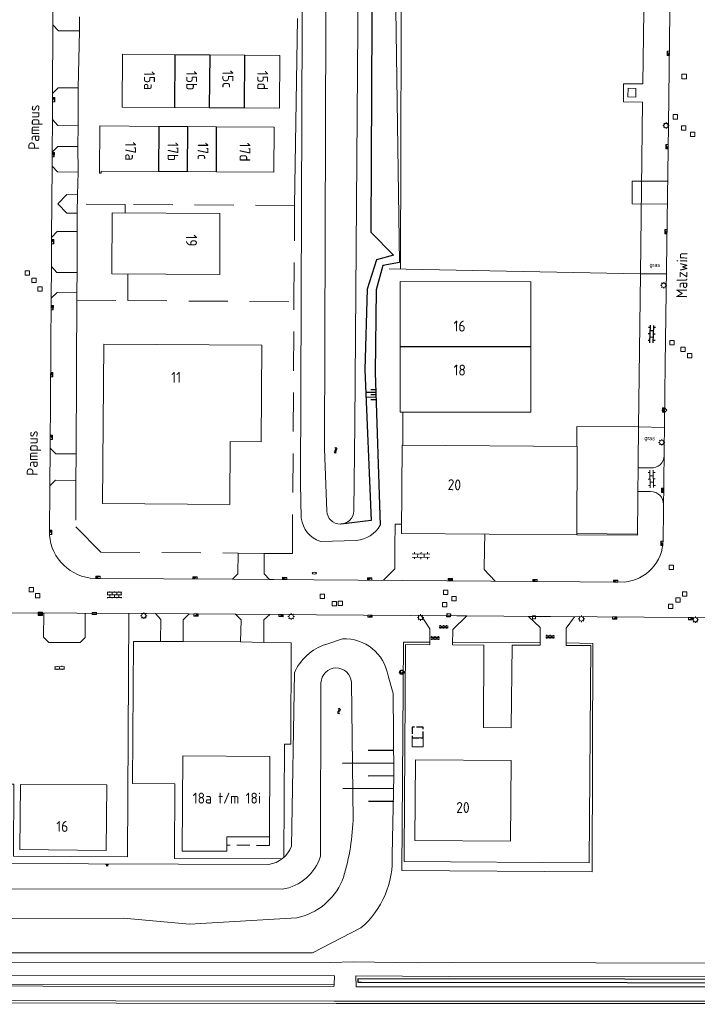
# Model space of a CAD drawing. Extents: x 168769 to 512904, y 516715 to 1559940.
# Tile 29 of 186: x 171469 to 171624, y 518053 to 518280. Entities that reach past the tile are written whole.
import ezdxf

# ---------------------------------------------------------------- set-up
doc = ezdxf.new("R2010")
doc.units = 0
doc.header["$MEASUREMENT"] = 0
for name, pattern in [('HIDDEN', [4.5, 3, -1.5]), ('LP', [14, 9, -5]), ('OVERBOUW', [2, 1.5, -0.5])]:
    doc.linetypes.add(name, pattern=pattern)
doc.layers.get('0').update_dxf_attribs({"linetype": 'CONTINUOUS'})
for name, color, linetype, lineweight in [('B01_HOOFDGEBOUW', 10, 'CONTINUOUS', 0), ('B02_bijgebouw', 12, 'CONTINUOUS', 0), ('B07_scheidingsmuur', 14, 'CONTINUOUS', 25), ('B16_LUIFEL', 6, 'OVERBOUW', 25), ('B17_Overbouw', 10, 'HIDDEN', 0), ('Q21_LANTAARNPAAL', 7, 'CONTINUOUS', 18), ('Q23_kolk', 7, 'CONTINUOUS', 18), ('Q23_STRAATKOLK', 7, 'CONTINUOUS', 18), ('Q28_rioolput', 7, 'CONTINUOUS', 18), ('Q92_BRANDKRAAN', 7, 'CONTINUOUS', 0), ('Q96_STRAATKOLK', 7, 'CONTINUOUS', 0), ('Q97_TROTTOIRKOLK', 7, 'CONTINUOUS', 0), ('S02_symb_open_verh', 7, 'CONTINUOUS', 13), ('T01_Muur', 10, 'CONTINUOUS', 0), ('T02_RASTER', 34, 'CONTINUOUS', 0), ('T03_HEK', 34, 'CONTINUOUS', 0), ('T04_Haag', 72, 'CONTINUOUS', 0), ('T09_INSTEEKSLOOT', 72, 'CONTINUOUS', 0), ('T51_CULTUURSCHEIDING', 3, 'CONTINUOUS', 0), ('V00_kant_verharding', 252, 'CONTINUOUS', 0), ('V012_Kant_beton_verh', 252, 'CONTINUOUS', 0), ('V02_KANT_KLINKERS', 7, 'CONTINUOUS', 18), ('V02_Kant_open_verh', 253, 'CONTINUOUS', 0), ('W00_KANT_WATER', 140, 'CONTINUOUS', 0), ('W01_Kant_sloot', 140, 'CONTINUOUS', 0)]:
    doc.layers.add(name, color=color, linetype=linetype, lineweight=lineweight)
for name, color, linetype in [('Q30_Verkeersbord', 32, 'CONTINUOUS'), ('Q681_Straatkolk', 7, 'CONTINUOUS'), ('S02_Klinkers', 7, 'CONTINUOUS'), ('S04_Talud', 7, 'CONTINUOUS'), ('S05_Water', 132, 'CONTINUOUS'), ('T10_cultuurscheiding', 3, 'CONTINUOUS'), ('T131_taludlijn_laag', 15, 'CONTINUOUS'), ('T132_taludlijn_hoog', 11, 'CONTINUOUS'), ('T20_TALUD', 34, 'CONTINUOUS'), ('Z02_Huisnummer', 253, 'CONTINUOUS'), ('Z05_Cultuuraand', 7, 'CONTINUOUS'), ('Z06_STRAATNAAM', 7, 'CONTINUOUS')]:
    doc.layers.add(name, color=color, linetype=linetype)
doc.styles.add('ISOCP', font='isocp.shx', dxfattribs={"height": 1.8})
doc.styles.get("Standard").update_dxf_attribs({"font": 'ISOB.SHX'})

# ---------------------------------------------------------------- blocks, each defined once
blk = doc.blocks.new('Q28')
at = {"color": 0}
blk.add_lwpolyline([(1, 1), (1, -1), (-1, -1), (-1, 1)], close=True, dxfattribs=at)
blk = doc.blocks.new('Q21')
at = {"color": 0}
for points in [[(-1.5, 0), (-1, 0)], [(-1.06, 1.06), (-0.71, 0.71)], [(0, 1.5), (0, 1)], [(1.06, 1.06), (0.71, 0.71)], [(1.5, 0), (1, 0)], [(-1.06, -1.06), (-0.71, -0.71)], [(0, -1.5), (0, -1)], [(1.06, -1.06), (0.71, -0.71)]]:
    blk.add_lwpolyline(points, dxfattribs=at)
blk.add_circle((0, 0), 1, dxfattribs=at)
blk = doc.blocks.new('Q97')
blk.add_hatch(color=256).paths.add_polyline_path([(-1, 1), (-1, 0), (1, 1)])
blk.add_line((1, 1), (-1, 0))
at = {"color": 0}
for points in [[(-1, 0), (-1, 1), (1, 1), (1, 0), (-1, 0)], [(0, 0.8), (0, 1)]]:
    blk.add_lwpolyline(points, dxfattribs=at)
blk = doc.blocks.new('S05')
at = {"color": 0}
for p, q in [((0.08, 0.3), (0.38, 0.59)), ((0.11, -0.19), (0.41, 0.09)), ((0.38, 0.59), (0.68, 0.71)), ((0.41, 0.09), (0.71, 0.21)), ((0.68, 0.71), (1.01, 0.62)), ((0.71, 0.21), (1.02, 0.12)), ((1.01, 0.62), (1.33, 0.37)), ((1.02, 0.12), (1.36, -0.12)), ((1.33, 0.37), (1.66, 0.13)), ((1.66, 0.13), (1.97, 0.04)), ((1.97, 0.04), (2.28, 0.16)), ((2.28, 0.16), (2.58, 0.44)), ((1.36, -0.12), (1.68, -0.37)), ((1.68, -0.37), (2, -0.46)), ((2, -0.46), (2.31, -0.33)), ((2.31, -0.33), (2.61, -0.05))]:
    blk.add_line(p, q, dxfattribs=at)
blk = doc.blocks.new('S04')
at = {"color": 0}
for p, q in [((0, 0.5), (0.5, 0.5)), ((0, 0.25), (1, 0.25)), ((0, 0), (0.5, 0)), ((0, -0.25), (1, -0.25)), ((0, -0.5), (0.5, -0.5))]:
    blk.add_line(p, q, dxfattribs=at)
blk = doc.blocks.new('S024')
at = {"color": 0}
for p, q in [((0, 1.2), (6.7, 1.2)), ((0, 0), (6.7, 0)), ((0.2, 1.2), (0.2, 0)), ((1.25, 1.5), (1.25, 1.2)), ((1.25, 0), (1.25, -1.2)), ((2.3, 1.2), (2.3, 0)), ((3.35, 1.5), (3.35, 1.2)), ((3.35, 0), (3.35, -1.2)), ((4.4, 1.2), (4.4, 0)), ((5.45, 1.5), (5.45, 1.2)), ((5.45, 0), (5.45, -1.2)), ((6.5, 1.2), (6.5, 0)), ((0, -1.2), (6.7, -1.2)), ((0.2, -1.2), (0.2, -1.5)), ((2.3, -1.2), (2.3, -1.5)), ((4.4, -1.2), (4.4, -1.5)), ((6.5, -1.2), (6.5, -1.5))]:
    blk.add_line(p, q, dxfattribs=at)
blk = doc.blocks.new('Q92')
at = {"color": 0}
blk.add_ellipse((0, 0), major_axis=(-0.991, 0), ratio=0.499983, start_param=1.570796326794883, end_param=7.853981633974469, dxfattribs=at)
blk = doc.blocks.new('Q23')
at = {"color": 0}
blk.add_lwpolyline([(0.99, -0.5), (-0.99, -0.5), (-0.99, 0.5), (0.99, 0.5), (0.99, -0.5)], dxfattribs=at)
blk = doc.blocks.new('S022')
at = {"color": 0}
for p, q in [((0.01, 1.15), (0.31, 1.15)), ((0.31, -2.3), (0.31, 2.3)), ((0.31, 2.1), (1.51, 2.1)), ((0.31, 0), (1.51, 0)), ((1.51, -2.3), (1.51, 2.3)), ((1.51, 1.05), (1.81, 1.05)), ((0.01, -1.15), (0.31, -1.15)), ((0.31, -2.1), (1.51, -2.1)), ((1.51, -1.05), (1.81, -1.05))]:
    blk.add_line(p, q, dxfattribs=at)
blk = doc.blocks.new('Q96')
for p, q in [((-1, 0.88), (1, 0.88)), ((-1, 0.75), (1, 0.75)), ((-1, 0.63), (1, 0.63)), ((-1, 0.5), (1, 0.5)), ((-1, 0.38), (1, 0.38)), ((-1, 0.25), (1, 0.25)), ((-1, 0.12), (1, 0.12))]:
    blk.add_line(p, q)
at = {"color": 0}
blk.add_lwpolyline([(1, 1), (1, 0), (-1, 0), (-1, 1), (1, 1)], dxfattribs=at)
blk = doc.blocks.new('KLINKERS6')
for points in [[(-4, 0.75), (4, 0.75)], [(-3, 0.75), (-3, 1.6)], [(-1.5, -0.75), (-1.5, 0.75)], [(0, 0.75), (0, 1.6)], [(1.5, -0.75), (1.5, 0.75)], [(3, 0.75), (3, 1.6)], [(-4, -0.75), (4, -0.75)], [(-3, -1.6), (-3, -0.75)], [(0, -1.6), (0, -0.75)], [(3, -1.6), (3, -0.75)]]:
    blk.add_lwpolyline(points)
blk = doc.blocks.new('talud')
for p, q in [((0, 0.502), (0.502, 0.502)), ((0, 0.251), (1.004, 0.251)), ((0, 0), (0.502, 0)), ((0, -0.251), (1.004, -0.251)), ((0, -0.502), (0.502, -0.502))]:
    blk.add_line(p, q)
blk = doc.blocks.new('kolk')
at = {"color": 7}
for points in [[(-0.7505, 0.749), (0.7485, 0.751)], [(-0.7495, -0.751), (-0.7505, 0.749)], [(0.7485, 0.751), (0.7505, -0.749)], [(0.7505, -0.749), (-0.7495, -0.751)]]:
    blk.add_lwpolyline(points, dxfattribs=at)
blk = doc.blocks.new('Q30')
blk.add_lwpolyline([(0.707, 0.707), (0, -1), (-0.707, 0.707)])
blk.add_circle((0, 0), 1)
blk = doc.blocks.new('Q681')
for points in [[(-0.7505, 0.749), (0.7485, 0.751)], [(-0.7495, -0.751), (-0.7505, 0.749)], [(0.7485, 0.751), (0.7505, -0.749)], [(0.7505, -0.749), (-0.7495, -0.751)]]:
    blk.add_lwpolyline(points)

msp = doc.modelspace()

# ---------------------------------------------------------------- linework, layer by layer
at = {"layer": 'B01_HOOFDGEBOUW'}
for points in [[(171504.37, 518259.41), (171492.33, 518259.5), (171492.41, 518271.63)], [(171492.41, 518271.63), (171504.46, 518271.54)], [(171504.46, 518271.54), (171512.46, 518271.48)], [(171512.46, 518271.48), (171520.49, 518271.43)], [(171520.49, 518271.43), (171528.54, 518271.37), (171528.47, 518259.24), (171520.42, 518259.3)], [(171610.34, 518261.82), (171608.51, 518261.83), (171608.54, 518263.84), (171610.36, 518263.81), (171610.34, 518261.82)], [(171512.36, 518259.36), (171504.37, 518259.41)], [(171520.42, 518259.3), (171512.36, 518259.36)], [(171500.72, 518244.74), (171487.53, 518244.82), (171487.52, 518244.3), (171487.11, 518244.31), (171487.19, 518255.17), (171500.78, 518255.08)], [(171500.78, 518255.08), (171507.43, 518255.04)], [(171507.43, 518255.04), (171514.02, 518255)], [(171514.02, 518255), (171527.23, 518254.91)], [(171527.23, 518254.91), (171527.17, 518244.57), (171514.02, 518244.65)], [(171507.37, 518244.69), (171500.72, 518244.74)], [(171514.02, 518244.65), (171507.37, 518244.69)], [(171514.74, 518221.08), (171514.81, 518235.05), (171490.04, 518235.19), (171489.96, 518221.22), (171514.74, 518221.08)], [(171586.23, 518204.42), (171586.24, 518219.41), (171556.22, 518219.42), (171556.23, 518204.43), (171556.22, 518189.45), (171586.21, 518189.42), (171586.23, 518204.42)], [(171524.42, 518204.84), (171524.29, 518182.65), (171517.12, 518182.71), (171517.08, 518168.23), (171487.84, 518168.44), (171488.16, 518205.09), (171524.42, 518204.84)], [(171506.13, 518088.66), (171506.29, 518110.49), (171526.27, 518110.34), (171526.18, 518091.88)], [(171526.18, 518091.88), (171516.4, 518091.91), (171516.38, 518090.02)], [(171516.38, 518090.02), (171516.37, 518088.62), (171506.13, 518088.66)]]:
    msp.add_lwpolyline(points, dxfattribs=at)
for points in [[(171596.88, 518181.59), (171596.74, 518161.28), (171556.52, 518161.56), (171556.64, 518181.87)], [(171581.69, 518109.44), (171559.69, 518109.6), (171559.54, 518091.09), (171581.55, 518090.93), (171581.69, 518109.44)], [(171468.87, 518088.97), (171488.67, 518088.81), (171488.8, 518103.83), (171468.98, 518103.97)]]:
    msp.add_lwpolyline(points, close=True, dxfattribs=at)
at = {"layer": 'B02_bijgebouw'}
msp.add_lwpolyline([(171561.48, 518114.63), (171558.97, 518114.64), (171558.95, 518112.62), (171561.46, 518112.6), (171561.48, 518114.63)], dxfattribs=at)
at = {"layer": 'B07_scheidingsmuur'}
msp.add_line((171586.23, 518204.42), (171556.23, 518204.43), dxfattribs=at)
for points in [[(171504.46, 518271.54), (171504.37, 518259.41)], [(171512.46, 518271.48), (171512.36, 518259.36)], [(171520.42, 518259.3), (171520.49, 518271.43)], [(171500.78, 518255.08), (171500.72, 518244.74)], [(171507.37, 518244.69), (171507.43, 518255.04)], [(171514.02, 518244.65), (171514.02, 518255)]]:
    msp.add_lwpolyline(points, dxfattribs=at)
at = {"layer": 'B16_LUIFEL'}
msp.add_lwpolyline([(171558.98, 518117.1), (171558.97, 518114.64), (171561.48, 518114.63), (171561.48, 518117.09), (171558.98, 518117.1)], dxfattribs=at)
at = {"layer": 'B17_Overbouw'}
msp.add_lwpolyline([(171526.18, 518091.88), (171526.17, 518089.93), (171516.38, 518090.02)], dxfattribs=at)
at = {"layer": 'T01_Muur'}
msp.add_lwpolyline([(171610.75, 518161.4), (171596.75, 518161.56), (171596.74, 518161.28), (171610.75, 518161.17), (171610.75, 518161.4)], dxfattribs=at)
at = {"layer": 'T02_RASTER'}
msp.add_line((171553.65, 518222.33), (171611.41, 518221.18), dxfattribs=at)
at = {"layer": 'T02_RASTER', "linetype": 'Continuous'}
msp.add_lwpolyline([(171596.76, 518181.59), (171596.8, 518186.16), (171610.92, 518186.1), (171610.75, 518161.4)], dxfattribs=at)
at = {"layer": 'T02_RASTER'}
for points in [[(171562.99, 518136.6), (171556.94, 518136.63), (171556.57, 518084.2), (171600.29, 518083.88), (171600.42, 518136.3), (171594.33, 518136.48)], [(171588.33, 518136.47), (171568.23, 518136.54)]]:
    msp.add_lwpolyline(points, dxfattribs=at)
at = {"layer": 'T03_HEK', "linetype": 'LP'}
for points in [[(171481.91, 518215.14), (171493.63, 518215.06), (171531.81, 518214.8), (171531.96, 518236.9), (171493.05, 518237.16), (171482.05, 518237.23)], [(171493.05, 518237.16), (171493.04, 518235.16)], [(171493.63, 518215.06), (171493.67, 518221.11)], [(171524.94, 518157.01), (171531.44, 518156.97), (171531.81, 518214.8)], [(171481.68, 518173.67), (171481.67, 518163.11)], [(171481.67, 518163.11), (171487.43, 518157.27), (171518.96, 518157.09)]]:
    msp.add_lwpolyline(points, dxfattribs=at)
at = {"layer": 'T04_Haag'}
msp.add_lwpolyline([(171611.41, 518221.18), (171611.85, 518260.61), (171607.49, 518260.68), (171607.52, 518264.85), (171611.92, 518264.81), (171612.44, 518303.7), (171556.48, 518304.31), (171556.26, 518222.28)], dxfattribs=at)
at = {"layer": 'T09_INSTEEKSLOOT'}
for p, q in [((171542.94, 518137.38), (171539.11, 518136.11)), ((171531.24, 518089.77), (171531.91, 518129.57)), ((171452.18, 518085.81), (171526.02, 518085.59)), ((171536.04, 518065.28), (171456.05, 518065.29))]:
    msp.add_line(p, q, dxfattribs=at)
for points in [[(171534.22, 518426.65), (171533.29, 518173.1)], [(171556.02, 518223.82), (171553.36, 518408.72)], [(171533.29, 518173.1), (171533.49, 518165.08)], [(171537.88, 518159.74), (171546.13, 518159.98)]]:
    msp.add_lwpolyline(points, dxfattribs=at)
for points in [[(171533.49, 518165.08, 0.293963), (171537.88, 518159.74)], [(171546.13, 518159.98, 0.244211), (171551.63, 518163.47)]]:
    msp.add_lwpolyline(points, format="xyb", dxfattribs=at)
for centre, radius, start, end in [((171542.8, 518124.82), 11.88, 108.076, 156.454), ((171525.19, 518091.97), 6.43, 277.3682, 340.0156)]:
    msp.add_arc(centre, radius, start, end, dxfattribs=at)
at = {"layer": 'T10_cultuurscheiding'}
msp.add_lwpolyline([(171785.25, 518060.8), (171785.15, 518061.54, -0.027321), (171730.41, 518059.07), (171546.49, 518059.34), (171546.49, 518058.55), (171547.28, 518058.55), (171730.4, 518058.28, 0.028098)], format="xyb", close=True, dxfattribs=at)
at = {"layer": 'T131_taludlijn_laag'}
msp.add_line((171549.57, 518164.53), (171542.56, 518163.75), dxfattribs=at)
msp.add_lwpolyline([(171554.67, 518225.53), (171550.76, 518224.4), (171548.65, 518217.67), (171548.12, 518199.17), (171549.57, 518164.53)], dxfattribs=at)
at = {"layer": 'T132_taludlijn_hoog'}
msp.add_lwpolyline([(171556.02, 518223.82), (171552.23, 518223.12), (171550.71, 518217.52), (171550.44, 518198.53), (171551.63, 518163.47)], dxfattribs=at)
at = {"layer": 'T20_TALUD'}
msp.add_line((171549.48, 518230.76), (171554.67, 518225.53), dxfattribs=at)
msp.add_lwpolyline([(171550.28, 518409.42), (171549.48, 518230.76)], dxfattribs=at)
at = {"layer": 'T51_CULTUURSCHEIDING'}
msp.add_line((171529.46, 518087.16), (171529.05, 518086.83), dxfattribs=at)
for points in [[(171482.56, 518280.2), (171482.53, 518277.04)], [(171532.6, 518279.84), (171531.96, 518236.9)], [(171482.27, 518263.94), (171482.2, 518255.23)], [(171482.15, 518250.46), (171482.2, 518244.56)], [(171482.08, 518239.39), (171482.03, 518235.15)], [(171482.02, 518230.94), (171482.01, 518221.5)], [(171481.93, 518216.97), (171481.8, 518179.85)], [(171501.18, 518136.79), (171494.93, 518136.81), (171494.75, 518104.16), (171504.44, 518104.09), (171504.37, 518086.95), (171529.05, 518086.83)], [(171519.56, 518136.67), (171506.35, 518136.79)], [(171529.46, 518087.16), (171529.6, 518113.23), (171531.1, 518113.22), (171531.19, 518136.49), (171524.9, 518136.52)]]:
    msp.add_lwpolyline(points, dxfattribs=at)
at = {"layer": 'V00_kant_verharding'}
for p, q in [((171476.61, 518308.73), (171476.44, 518278.43)), ((171476.44, 518278.43), (171477.72, 518277.05)), ((171477.72, 518277.05), (171482.53, 518277.04)), ((171482.53, 518277.04), (171482.27, 518263.94)), ((171476.36, 518262.61), (171476.33, 518256.63)), ((171477.64, 518263.9), (171476.36, 518262.61)), ((171482.27, 518263.94), (171477.64, 518263.9)), ((171476.33, 518256.63), (171477.59, 518255.29)), ((171477.59, 518255.29), (171482.2, 518255.23)), ((171482.2, 518255.23), (171482.15, 518250.46)), ((171476.27, 518249.14), (171476.24, 518245.92)), ((171477.58, 518250.48), (171476.27, 518249.14)), ((171482.15, 518250.46), (171477.58, 518250.48)), ((171476.24, 518245.92), (171477.52, 518244.61)), ((171477.52, 518244.61), (171482.2, 518244.56)), ((171482.2, 518244.56), (171482.08, 518239.39)), ((171479.6, 518239.4), (171477.54, 518237.26)), ((171482.08, 518239.39), (171479.6, 518239.4)), ((171477.54, 518237.26), (171479.65, 518235.17)), ((171479.65, 518235.17), (171482.03, 518235.15)), ((171482.03, 518235.15), (171482.02, 518230.94)), ((171477.45, 518230.9), (171476.15, 518229.55)), ((171482.02, 518230.94), (171477.45, 518230.9)), ((171476.15, 518229.55), (171476.12, 518222.86)), ((171476.12, 518222.86), (171477.37, 518221.52)), ((171477.37, 518221.52), (171482.01, 518221.5)), ((171482.01, 518221.5), (171481.93, 518216.97)), ((171477.44, 518216.96), (171476.05, 518215.61)), ((171481.93, 518216.97), (171477.44, 518216.96)), ((171476.05, 518215.61), (171475.83, 518181.2)), ((171475.83, 518181.2), (171477.09, 518179.88)), ((171477.09, 518179.88), (171481.8, 518179.85)), ((171481.8, 518179.85), (171481.68, 518173.67)), ((171477.02, 518173.8), (171475.74, 518172.52)), ((171481.68, 518173.67), (171477.02, 518173.8)), ((171475.74, 518172.52), (171475.64, 518161.22)), ((171518.88, 518152.32), (171518.96, 518157.09)), ((171518.96, 518157.09), (171524.94, 518157.01)), ((171524.94, 518157.01), (171524.98, 518152.33)), ((171485.96, 518151.26), (171517.65, 518151.09)), ((171517.65, 518151.09), (171518.88, 518152.32)), ((171524.98, 518152.33), (171526.21, 518151.04)), ((171499.99, 518143.17), (171442.99, 518143.49)), ((171501.2, 518141.84), (171499.99, 518143.17)), ((171507.74, 518143.11), (171506.34, 518141.72)), ((171518.4, 518143.06), (171507.74, 518143.11)), ((171519.68, 518141.75), (171518.4, 518143.06)), ((171526.28, 518143), (171524.87, 518141.74)), ((171622.95, 518142.28), (171526.28, 518143)), ((171501.18, 518136.79), (171501.2, 518141.84)), ((171506.34, 518141.72), (171506.35, 518136.79)), ((171519.56, 518136.67), (171519.68, 518141.75)), ((171524.87, 518141.74), (171524.9, 518136.52)), ((171506.35, 518136.79), (171501.18, 518136.79)), ((171524.9, 518136.52), (171519.56, 518136.67)), ((171560.14, 518062.99), (171568.13, 518063.03))]:
    msp.add_line(p, q, dxfattribs=at)
msp.add_lwpolyline([(171755.27, 518367.3), (171723.62, 518367.48), (171619.28, 518368.2), (171618.55, 518313.66), (171617.81, 518255.36), (171617.07, 518200.46), (171616.6, 518160.07, -0.388289), (171607.65, 518150.43), (171526.21, 518151.04)], format="xyb", dxfattribs=at)
for points in [[(171476.44, 518278.43), (171476.36, 518262.25)], [(171476.33, 518256.63), (171476.27, 518249.14)], [(171476.24, 518245.92), (171476.15, 518229.55)], [(171476.12, 518222.86), (171476.05, 518215.61)], [(171475.83, 518181.2), (171475.74, 518172.52)], [(171517.65, 518151.09), (171527.19, 518151.04)], [(171464.33, 518143.38), (171464.08, 518103.98), (171467.48, 518103.99), (171467.36, 518087.45), (171493.58, 518087.3), (171493.87, 518143.16)], [(171474.36, 518143.32), (171474.29, 518137.77), (171475.47, 518136.56), (171482.72, 518136.55), (171483.84, 518137.68), (171483.88, 518143.26)], [(171507.74, 518143.11), (171499.99, 518143.17)], [(171526.28, 518143), (171518.4, 518143.06)], [(171803.76, 518140.98), (171749.78, 518141.35), (171740.6, 518141.43), (171622.95, 518142.28)], [(171132.47, 518063.14), (171540.26, 518063.09)], [(171540.26, 518063.09), (171545.37, 518063.23)], [(171545.37, 518063.23), (171560.14, 518062.99)], [(171733.14, 518062.71), (171568.13, 518063.03)], [(171541.1, 518059.97), (171131, 518060.46)], [(171541.1, 518059.97), (171541.02, 518057.96)], [(171746.93, 518057.52), (171746.93, 518057.4), (171641.38, 518057.44), (171546.12, 518057.48), (171546.01, 518060.03), (171567.45, 518059.83)], [(171567.45, 518059.83), (171733.05, 518059.79)], [(171541.02, 518057.96), (171340.38, 518058.18), (171254.9, 518058.3)], [(171541.02, 518057.96), (171541, 518057.56), (171340.44, 518057.8), (171254.98, 518057.86)], [(171254.42, 518054.6), (171340.33, 518054.45), (171340.33, 518054.46), (171541.04, 518054.18), (171641.28, 518054.15), (171766.95, 518053.96), (171766.94, 518053.45), (171641.67, 518053.65), (171541.48, 518053.67), (171339.61, 518053.95), (171254.33, 518054.07)]]:
    msp.add_lwpolyline(points, dxfattribs=at)
msp.add_arc((171486.5, 518162.14), 10.9, 184.8246, 267.1909, dxfattribs=at)
at = {"layer": 'V012_Kant_beton_verh'}
msp.add_lwpolyline([(171556.81, 518181.87), (171556.82, 518189.45)], dxfattribs=at)
at = {"layer": 'V02_KANT_KLINKERS'}
for p, q in [((171571.5, 518142.66), (171561.04, 518142.74)), ((171561.04, 518142.74), (171563.01, 518139.69)), ((171571.5, 518142.66), (171561.04, 518142.74)), ((171561.04, 518142.74), (171563.01, 518139.69)), ((171568.33, 518139.54), (171571.5, 518142.66)), ((171568.33, 518139.54), (171571.5, 518142.66)), ((171596.28, 518142.47), (171585.71, 518142.55)), ((171585.71, 518142.55), (171588.38, 518140.02)), ((171596.28, 518142.47), (171585.71, 518142.55)), ((171585.71, 518142.55), (171588.38, 518140.02)), ((171594.36, 518139.85), (171596.28, 518142.47)), ((171594.36, 518139.85), (171596.28, 518142.47)), ((171588.38, 518140.02), (171588.32, 518135.9)), ((171588.38, 518140.02), (171588.32, 518135.9)), ((171594.33, 518135.87), (171594.36, 518139.85)), ((171594.33, 518135.87), (171594.36, 518139.85)), ((171563.01, 518139.69), (171562.99, 518136.04)), ((171563.01, 518139.69), (171562.99, 518136.04)), ((171568.21, 518136.01), (171568.33, 518139.54)), ((171568.21, 518136.01), (171568.33, 518139.54)), ((171557.45, 518136.08), (171557.13, 518087.87)), ((171557.45, 518136.08), (171557.13, 518087.87)), ((171562.99, 518136.04), (171557.45, 518136.08)), ((171562.99, 518136.04), (171557.45, 518136.08)), ((171575.42, 518135.97), (171568.21, 518136.01)), ((171575.42, 518135.97), (171568.21, 518136.01)), ((171575.33, 518116.99), (171575.42, 518135.97)), ((171575.33, 518116.99), (171575.42, 518135.97)), ((171581.89, 518135.94), (171581.73, 518116.95)), ((171581.89, 518135.94), (171581.73, 518116.95)), ((171588.32, 518135.9), (171581.89, 518135.94)), ((171588.32, 518135.9), (171581.89, 518135.94)), ((171594.33, 518135.87), (171600, 518135.83)), ((171594.33, 518135.87), (171600, 518135.83)), ((171599.61, 518085.96), (171600, 518135.84)), ((171599.61, 518085.96), (171600, 518135.84)), ((171581.73, 518116.95), (171575.33, 518116.99)), ((171581.73, 518116.95), (171575.33, 518116.99)), ((171557.13, 518087.87), (171557.1, 518086.25)), ((171557.13, 518087.87), (171557.1, 518086.25)), ((171557.1, 518086.25), (171599.61, 518085.96)), ((171557.1, 518086.25), (171599.61, 518085.96))]:
    msp.add_line(p, q, dxfattribs=at)
at = {"layer": 'V02_Kant_open_verh'}
for p, q in [((171575.6, 518158.12), (171575.64, 518161.42)), ((171575.53, 518153.28), (171575.6, 518158.12)), ((171578.05, 518150.65), (171575.53, 518153.28))]:
    msp.add_line(p, q, dxfattribs=at)
for points in [[(171617.56, 518237.25), (171609.47, 518237.28), (171609.52, 518242.53), (171617.63, 518242.52)], [(171616.85, 518185.89), (171610.93, 518186.06), (171611.41, 518221.18), (171617.31, 518221.19)], [(171552.38, 518150.84), (171554.94, 518153.45), (171555, 518158.51), (171555.07, 518163.71), (171556.53, 518163.69)], [(171474.36, 518143.27), (171473.55, 518143.27)]]:
    msp.add_lwpolyline(points, dxfattribs=at)
for points in [[(171616.82, 518179.51, -0.457986), (171613.76, 518176.66), (171610.85, 518176.69)], [(171610.82, 518171.26), (171613.73, 518171.24, -0.413143), (171616.69, 518168.23)]]:
    msp.add_lwpolyline(points, format="xyb", dxfattribs=at)
at = {"layer": 'W00_KANT_WATER'}
for points in [[(171545.76, 518186.71), (171547.49, 518409.55), (171546.94, 518460.49)], [(171539.62, 518426.63), (171538.8, 518181.04), (171539.34, 518166.74)], [(171545.58, 518166.8), (171545.76, 518186.71)]]:
    msp.add_lwpolyline(points, dxfattribs=at)
for points in [[(171539.34, 518166.74, 0.969703), (171545.58, 518166.8)], [(171538, 518127.31, -0.946686), (171545.02, 518127.43)], [(171545.02, 518127.43), (171545.37, 518095.64, -0.070664), (171542.9, 518081.82, -0.241323), (171532.47, 518073.33), (171507.82, 518071.84), (171492.67, 518073.23), (171261.4, 518073.02, -0.935709), (171260.65, 518080.02), (171529.13, 518079.89, 0.287113), (171537.89, 518087.5), (171538, 518127.31)]]:
    msp.add_lwpolyline(points, format="xyb", dxfattribs=at)
at = {"layer": 'W01_Kant_sloot'}
msp.add_lwpolyline([(171542.94, 518137.38, -0.380865), (171553.41, 518128.9), (171554.62, 518124.82), (171554.72, 518105.92), (171554.36, 518087.8, -0.234877), (171547.16, 518071), (171536.04, 518065.28)], format="xyb", dxfattribs=at)

# ---------------------------------------------------------------- block references
at = {"layer": 'Q21_LANTAARNPAAL', "xscale": 0.5, "yscale": 0.5}
for p in [(171617.26, 518255.26), (171616.73, 518218.58), (171616.27, 518182.51), (171497.31, 518142.7), (171531.16, 518142.51), (171560.9, 518142.29), (171624, 518141.78)]:
    msp.add_blockref('Q21', p, dxfattribs=at)
at = {"layer": 'Q21_LANTAARNPAAL', "xscale": 0.5, "yscale": 0.5, "zscale": 0.5}
msp.add_blockref('Q21', (171597.83, 518141.98), dxfattribs=at)
at = {"layer": 'Q23_kolk'}
for p, xscale, yscale, rotation in [((171473.53, 518143.28), 0.5, 0.5, 359.5804777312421), ((171485.96, 518143.19), 0.5000000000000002, 0.5000000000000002, 180.2200499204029)]:
    msp.add_blockref('Q23', p, dxfattribs=dict(at, xscale=xscale, yscale=yscale, rotation=rotation))
at = {"layer": 'Q23_STRAATKOLK', "xscale": 0.4999999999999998, "yscale": 0.4999999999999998, "zscale": 0.4999999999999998, "rotation": 179.715104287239}
msp.add_blockref('kolk', (171586.94, 518142.33), dxfattribs=at)
at = {"layer": 'Q28_rioolput', "xscale": 0.5, "yscale": 0.5}
for p in [(171621.43, 518266.53), (171619.41, 518257.27), (171621.3, 518254.73), (171623.39, 518253.26), (171470.57, 518221.42), (171472.08, 518219.69), (171473.48, 518217.75), (171618.66, 518205.39), (171621.17, 518203.86), (171622.67, 518202.4), (171618.45, 518153.82), (171471.5, 518148.7), (171472.9, 518147.29), (171538.31, 518147.13), (171566.65, 518148.08), (171568.59, 518146.62), (171619.98, 518146.28), (171621.57, 518147.68), (171541.09, 518145.47), (171542.42, 518145.54), (171566.39, 518145.22), (171618.3, 518144.82)]:
    msp.add_blockref('Q28', p, dxfattribs=at)
at = {"layer": 'Q30_Verkeersbord', "xscale": 0.5, "yscale": 0.5, "zscale": 0.5}
msp.add_blockref('Q30', (171556.56, 518129.72), dxfattribs=at)
at = {"layer": 'Q681_Straatkolk'}
for p, xscale, yscale, zscale, rotation in [((171616.92, 518189.93), 0.4999999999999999, 0.4999999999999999, 0.4999999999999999, 223.5465613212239), ((171567.34, 518142.8), 0.5, 0.5, 0.5, 357.6861499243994)]:
    msp.add_blockref('Q681', p, dxfattribs=dict(at, xscale=xscale, yscale=yscale, zscale=zscale, rotation=rotation))
at = {"layer": 'Q92_BRANDKRAAN', "xscale": 0.5, "yscale": 0.5}
msp.add_blockref('Q92', (171536.46, 518152.46), dxfattribs=at)
at = {"layer": 'Q96_STRAATKOLK'}
for p, xscale, yscale, rotation in [((171616.73, 518171.46), 0.4999999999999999, 0.4999999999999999, 89.68855178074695), ((171567.69, 518150.73), 0.5, 0.5, 359.6885517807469), ((171473.55, 518143.27), 0.4999999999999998, 0.4999999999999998, 180.1423494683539)]:
    msp.add_blockref('Q96', p, dxfattribs=dict(at, xscale=xscale, yscale=yscale, rotation=rotation))
at = {"layer": 'Q97_TROTTOIRKOLK'}
for p, xscale, yscale, rotation in [((171618.03, 518271.87), 0.5, 0.5, 89.42706130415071), ((171476.36, 518261.25), 0.5, 0.5, 269.4843519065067), ((171617.73, 518250.41), 0.5, 0.5, 89.42706130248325), ((171617.75, 518250.39), 0.5, 0.5, 89.42706130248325), ((171476.26, 518248.58), 0.5, 0.5, 269.4843519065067), ((171617.47, 518230.9), 0.4999999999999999, 0.4999999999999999, 89.36977184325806), ((171476.15, 518228.6), 0.5, 0.5, 269.4843519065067), ((171476.03, 518213.48), 0.5, 0.5, 269.4843519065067), ((171475.93, 518198.03), 0.5, 0.5, 269.4843519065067), ((171616.93, 518189.92), 0.5, 0.5, 89.42706130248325), ((171475.84, 518183.64), 0.5, 0.5, 269.4843519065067), ((171475.69, 518161.85), 0.5, 0.5, 269.4843519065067), ((171616.56, 518159.28), 0.5, 0.5, 89.42706130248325), ((171486.77, 518151.25), 0.5, 0.5, 359.4270613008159), ((171509.08, 518151.14), 0.5, 0.5, 359.4270613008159), ((171529.69, 518151.01), 0.5, 0.5, 359.4270613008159), ((171549.18, 518150.87), 0.5, 0.5, 359.6122901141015), ((171587.18, 518150.53), 0.5, 0.5, 359.5261359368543), ((171605.67, 518150.39), 0.5, 0.5, 359.5261359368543), ((171509.32, 518143.1), 0.4999999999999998, 0.4999999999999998, 179.6122901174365), ((171528.85, 518142.98), 0.4999999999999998, 0.4999999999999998, 179.6122901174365), ((171549.3, 518142.83), 0.4999999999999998, 0.4999999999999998, 179.6122901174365), ((171605.46, 518142.41), 0.4999999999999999, 0.4999999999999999, 179.5261359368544), ((171622.95, 518142.28), 0.4999999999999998, 0.4999999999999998, 179.6122901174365)]:
    msp.add_blockref('Q97', p, dxfattribs=dict(at, xscale=xscale, yscale=yscale, rotation=rotation))
at = {"layer": 'S02_Klinkers'}
for p, xscale, yscale, zscale, rotation in [((171613.99, 518207.39), 0.5, 0.5, 0.5, 88.22019535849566), ((171566.19, 518140.15), 0.25, 0.25, 0.25, 359.7592628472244), ((171564.23, 518137.58), 0.25, 0.25, 0.25, 359.7592628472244), ((171590.66, 518137.87), 0.25, 0.25, 0.25, 359.6569155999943), ((171590.66, 518137.87), 0.25, 0.25, 0.25, 359.6569155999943)]:
    msp.add_blockref('KLINKERS6', p, dxfattribs=dict(at, xscale=xscale, yscale=yscale, zscale=zscale, rotation=rotation))
at = {"layer": 'S02_symb_open_verh'}
for p, xscale, yscale, zscale, rotation in [((171613.98, 518174.1), 0.4999999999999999, 0.4999999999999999, 0.4999999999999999, 271.1233027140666), ((171560.97, 518156.5), 0.5, 0.5, 0.5, 358.9390883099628)]:
    msp.add_blockref('KLINKERS6', p, dxfattribs=dict(at, xscale=xscale, yscale=yscale, zscale=zscale, rotation=rotation))
at = {"layer": 'S02_symb_open_verh', "xscale": 0.5, "yscale": 0.5}
msp.add_blockref('S024', (171488.89, 518147.47), dxfattribs=at)
at = {"layer": 'S02_symb_open_verh', "xscale": 0.5, "yscale": 0.5, "rotation": 90.59034533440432}
msp.add_blockref('S022', (171477.98, 518130.24), dxfattribs=at)
at = {"layer": 'S04_Talud', "zscale": 0.5}
for p, xscale, yscale, rotation in [((171550.62, 518193.42), 2.252420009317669, 2.252420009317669, 180.1545480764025), ((171554.72, 518105.92), 11.66521810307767, 11.66521810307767, 180.348510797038)]:
    msp.add_blockref('talud', p, dxfattribs=dict(at, xscale=xscale, yscale=yscale, rotation=rotation))
at = {"layer": 'S04_Talud', "xscale": 0.4999999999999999, "yscale": 0.4999999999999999, "rotation": 269.8325265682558}
msp.add_blockref('S04', (171488.84, 518085.7), dxfattribs=at)
at = {"layer": 'S05_Water', "xscale": 0.5, "yscale": 0.5, "rotation": 269.1979114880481}
for p in [(171541.31, 518181.35), (171542.06, 518121.47)]:
    msp.add_blockref('S05', p, dxfattribs=at)

# ---------------------------------------------------------------- texts
at = {"layer": 'Z02_Huisnummer', "style": 'ISOCP'}
for s, rotation, p in [('15a', 270, (171497.35, 518267.77)), ('15b', 270, (171507.06, 518267.81)), ('15c', 270, (171515.37, 518267.99)), ('15d', 270, (171523.36, 518267.86)), ('17a', 270, (171493.04, 518251.52)), ('17b', 270, (171502.76, 518251.46)), ('17c', 270, (171509.66, 518251.41)), ('17d', 270, (171519.3, 518251.35)), ('19', 269.9828, (171507.01, 518230.26)), ('16', 358.3302, (171568.43, 518208.01)), ('11', 359.5874, (171503.59, 518196.21)), ('18', 358.3302, (171568.43, 518197.91)), ('20', 358.3302, (171567.08, 518171.56))]:
    msp.add_text(s, height=2.5, rotation=rotation, dxfattribs=at).set_placement(p)
for s, p in [('18a t/m 18i', (171508.56, 518099.55)), ('20', (171569.08, 518097.4)), ('16', (171477.22, 518093.05))]:
    msp.add_text(s, height=2.5, dxfattribs=at).set_placement(p)
at = {"layer": 'Z05_Cultuuraand'}
for p in [(171613.48, 518222.82), (171612.3, 518183.03)]:
    msp.add_text('gras', height=0.9, rotation=359.1512, dxfattribs=at).set_placement(p)
at = {"layer": 'Z06_STRAATNAAM', "style": 'ISOCP'}
for s, rotation, p in [('Pampus', 89.7702, (171473.31, 518249.7)), ('Malzwin', 89.2609, (171622.1, 518215.61)), ('Pampus', 89.7702, (171472.93, 518174.83))]:
    msp.add_text(s, height=2.5, rotation=rotation, dxfattribs=at).set_placement(p)

doc.saveas('drawing.dxf')
